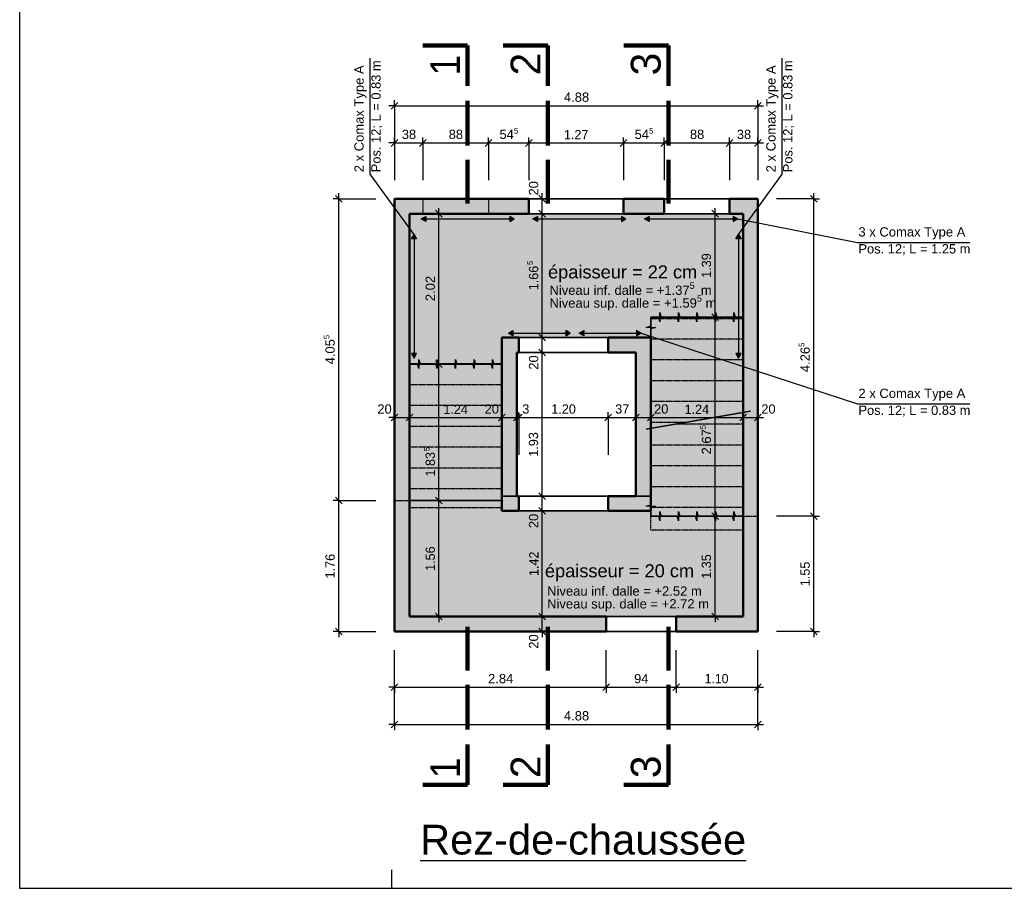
# Model space of a CAD drawing. Header units: centimetres. Extents: x 0 to 47000, y -23350 to 0.
# Tile 1 of 7: x 0 to 13224, y -23350 to -11675. Entities that reach past the tile are written whole.
import ezdxf

# ---------------------------------------------------------------- set-up
doc = ezdxf.new("R2010")
doc.units = ezdxf.units.CM
doc.header["$LTSCALE"] = 100
doc.linetypes.add('AUSGEZOGEN', pattern=[0])
doc.linetypes.add('STRICHLINIE_S4', pattern=[0.0033, 0.0025, -0.0008])
for name, color, linetype, lineweight in [('Béton coupé', 117, 'AUSGEZOGEN', 50), ('Béton en vue', 117, 'AUSGEZOGEN', 35), ('Béton masqué avant', 117, 'STRICHLINIE_S4', 25), ('Cotations dalle', 7, 'AUSGEZOGEN', 25), ('Dalle', 117, 'AUSGEZOGEN', 35), ('Joints de bétonnage', 7, 'AUSGEZOGEN', 25), ('Mur en béton armé', 117, 'AUSGEZOGEN', 50), ('Niveaux', 7, 'AUSGEZOGEN', 25), ('Sommier', 117, 'AUSGEZOGEN', 35), ('Standard', 7, 'AUSGEZOGEN', 13), ('Surface hachurée', 7, 'AUSGEZOGEN', 25), ('Texte dalle', 7, 'AUSGEZOGEN', 25)]:
    doc.layers.add(name, color=color, linetype=linetype, lineweight=lineweight)
doc.styles.add('ARIAL', font='arial.ttf')

msp = doc.modelspace()

# ---------------------------------------------------------------- hatches: boundary and pattern name
at = {"layer": 'Cotations dalle', "linetype": 'AUSGEZOGEN', "lineweight": 25, "transparency": 33554687}
for points in [[(5453, -14387), (5393, -14352), (5453, -14318)], [(6953, -14387), (6893, -14352), (6953, -14318)], [(8453, -14387), (8393, -14352), (8453, -14318)], [(5261, -14622), (5296, -14562), (5330, -14622)], [(9620, -14622), (9655, -14562), (9689, -14622)], [(6625, -15922), (6565, -15887), (6625, -15853)], [(7575, -15922), (7515, -15887), (7575, -15853)]]:
    msp.add_hatch(color=5, dxfattribs=at).paths.add_polyline_path(points, flags=16)
for points in [[(6583, -14387), (6643, -14352), (6583, -14318)], [(8083, -14387), (8143, -14352), (8083, -14318)], [(9583, -14387), (9643, -14352), (9583, -14318)], [(7335, -15922), (7395, -15887), (7335, -15853)], [(8285, -15922), (8345, -15887), (8285, -15853)], [(5261, -16162), (5296, -16222), (5330, -16162)], [(9620, -16162), (9655, -16222), (9689, -16162)]]:
    msp.add_hatch(color=5, dxfattribs=at).paths.add_polyline_path(points)
at = {"layer": 'Mur en béton armé', "linetype": 'AUSGEZOGEN', "lineweight": 50, "transparency": 33554687}
h = msp.add_hatch(color=91, dxfattribs=at)
h.paths.add_polyline_path([(5035, -14282), (6840, -14282), (6840, -14082), (5035, -14082)])
h.paths.add_polyline_path([(9535, -14282), (9915, -14282), (9915, -14082), (9535, -14082)])
h.paths.add_polyline_path([(8655, -14082), (8110, -14082), (8110, -14282), (8655, -14282)])
for points in [[(5035, -14282), (5035, -18139), (5235, -18139), (5235, -14282)], [(9915, -18347), (9915, -14282), (9715, -14282), (9715, -18347)], [(8475, -18077), (8475, -15947), (8275, -15947), (8275, -18077)], [(6475, -16147), (6475, -18077), (6675, -18077), (6675, -16147)], [(5035, -18139), (5035, -19897), (5235, -19897), (5235, -18139)], [(9915, -19697), (9915, -18347), (9715, -18347), (9715, -19697)]]:
    msp.add_hatch(color=91, dxfattribs=at).paths.add_polyline_path(points)
h = msp.add_hatch(color=91, dxfattribs=at)
h.paths.add_polyline_path([(8275, -15947), (7905, -15947), (7905, -16147), (8275, -16147)])
h.paths.add_polyline_path([(6475, -16147), (6705, -16147), (6705, -15947), (6475, -15947)])
h = msp.add_hatch(color=91, dxfattribs=at)
h.paths.add_polyline_path([(7905, -18277), (8475, -18277), (8475, -18077), (7905, -18077)])
h.paths.add_polyline_path([(6705, -18277), (6705, -18077), (6475, -18077), (6475, -18277)])
h = msp.add_hatch(color=91, dxfattribs=at)
h.paths.add_polyline_path([(5235, -19897), (7875, -19897), (7875, -19697), (5235, -19697)])
h.paths.add_polyline_path([(9915, -19697), (8815, -19697), (8815, -19897), (9915, -19897)])
at = {"layer": 'Niveaux', "linetype": 'AUSGEZOGEN', "lineweight": 25, "transparency": 33554687}
for points in [[(5235, -16303), (6475, -16303), (6475, -15947), (8475, -15947), (8475, -15674), (9715, -15674), (9715, -14282), (5235, -14282)], [(8475, -18347), (8475, -18277), (6475, -18277), (6475, -18139), (5235, -18139), (5235, -19697), (9715, -19697), (9715, -18347)]]:
    msp.add_hatch(color=51, dxfattribs=at).paths.add_polyline_path(points)
h = msp.add_hatch(color=131, dxfattribs=at)
h.set_gradient(color1=(255, 255, 112), color2=(255, 255, 140), rotation=90, one_color=1)
h.paths.add_polyline_path([(8475, -15674), (8475, -17168), (9715, -16954), (9715, -15674)], flags=0)
h = msp.add_hatch(color=131, dxfattribs=at)
h.set_gradient(color1=(255, 255, 196), color2=(255, 255, 140), rotation=90, one_color=1)
h.paths.add_polyline_path([(5235, -16303), (5235, -18139), (6475, -18139), (6475, -16303)], flags=0)
h = msp.add_hatch(color=7, dxfattribs=at)
h.set_gradient(color1=(255, 255, 255), color2=(255, 255, 196), rotation=270, one_color=1)
h.paths.add_polyline_path([(8475, -17168), (8475, -18347), (9715, -18347), (9715, -16954)], flags=0)
at = {"layer": 'Surface hachurée', "linetype": 'AUSGEZOGEN', "lineweight": 25, "transparency": 33554687}
msp.add_hatch(color=91, dxfattribs=at).paths.add_polyline_path([(6295, -14082), (5415, -14082), (5415, -14282), (6295, -14282)])

# ---------------------------------------------------------------- linework, layer by layer
at = {"layer": 'Béton coupé', "color": 7, "linetype": 'AUSGEZOGEN', "lineweight": 50, "transparency": 33554687}
msp.add_line((5399, -14082), (6295, -14082), dxfattribs=at)
at = {"layer": 'Béton en vue', "color": 7, "linetype": 'AUSGEZOGEN', "lineweight": 35, "transparency": 33554687}
for p, q in [((8416, -17179), (9816, -16936)), ((5235, -18139), (6475, -18139)), ((9715, -18347), (8475, -18347))]:
    msp.add_line(p, q, dxfattribs=at)
at = {"layer": 'Béton masqué avant', "color": 7, "linetype": 'STRICHLINIE_S4', "lineweight": 25, "transparency": 33554687}
for p, q in [((5415, -14082), (5415, -14282)), ((6295, -14082), (6295, -14282)), ((9715, -15697), (8475, -15697)), ((6475, -16297), (6475, -15947)), ((9715, -15967), (8475, -15967)), ((9715, -16247), (8475, -16247)), ((5235, -16297), (6475, -16297)), ((9715, -16527), (8475, -16527)), ((5235, -16577), (6475, -16577)), ((5235, -16857), (6475, -16857)), ((9715, -16807), (8475, -16807)), ((5235, -17137), (6475, -17137)), ((8942, -17087), (8475, -17087)), ((9715, -17112), (8798, -17112)), ((5235, -17417), (6475, -17417)), ((9715, -17392), (8475, -17392)), ((5235, -17697), (6475, -17697)), ((9715, -17672), (8475, -17672)), ((5235, -17977), (6475, -17977)), ((9715, -17952), (8475, -17952)), ((5035, -18139), (5235, -18139)), ((5235, -18232), (6475, -18232)), ((5235, -18232), (6475, -18232)), ((5235, -18232), (6475, -18232)), ((6475, -18232), (6475, -18277)), ((9715, -18232), (8475, -18232)), ((8475, -18537), (8475, -18347)), ((9715, -18347), (9915, -18347)), ((9715, -18537), (8475, -18537))]:
    msp.add_line(p, q, dxfattribs=at)
at = {"layer": 'Cotations dalle', "color": 5, "linetype": 'AUSGEZOGEN', "lineweight": 25, "transparency": 33554687}
for p, q in [((4709, -13751), (4709, -12191)), ((10241, -13751), (10241, -12191)), ((5296, -14562), (4709, -13751)), ((9655, -14562), (10241, -13751)), ((5393, -14352), (5453, -14318)), ((5393, -14352), (6643, -14352)), ((5453, -14387), (5393, -14352)), ((5453, -14318), (5453, -14387)), ((5453, -14352), (5468, -14352)), ((6583, -14352), (6568, -14352)), ((6643, -14352), (6583, -14318)), ((6583, -14318), (6583, -14387)), ((6583, -14387), (6643, -14352)), ((6893, -14352), (6953, -14318)), ((6893, -14352), (8143, -14352)), ((6953, -14387), (6893, -14352)), ((6953, -14318), (6953, -14387)), ((6953, -14352), (6968, -14352)), ((8083, -14352), (8068, -14352)), ((8143, -14352), (8083, -14318)), ((8083, -14318), (8083, -14387)), ((8083, -14387), (8143, -14352)), ((8393, -14352), (8453, -14318)), ((8393, -14352), (9643, -14352)), ((8453, -14387), (8393, -14352)), ((8453, -14318), (8453, -14387)), ((8453, -14352), (8468, -14352)), ((9583, -14352), (9568, -14352)), ((9643, -14352), (9583, -14318)), ((9583, -14318), (9583, -14387)), ((9583, -14387), (9643, -14352)), ((9643, -14352), (11252, -14669)), ((5261, -14622), (5296, -14562)), ((5330, -14622), (5261, -14622)), ((5296, -14562), (5296, -16222)), ((5296, -14562), (5330, -14622)), ((5296, -14622), (5296, -14637)), ((9620, -14622), (9655, -14562)), ((9689, -14622), (9620, -14622)), ((9655, -14562), (9655, -16222)), ((9655, -14562), (9689, -14622)), ((9655, -14622), (9655, -14637)), ((11252, -14669), (12762, -14669)), ((6565, -15887), (6625, -15853)), ((6625, -15853), (6625, -15922)), ((7395, -15887), (7335, -15853)), ((7335, -15853), (7335, -15922)), ((7515, -15887), (7575, -15853)), ((7575, -15853), (7575, -15922)), ((8345, -15887), (8285, -15853)), ((8285, -15853), (8285, -15922)), ((6565, -15887), (7395, -15887)), ((6625, -15922), (6565, -15887)), ((6625, -15887), (6640, -15887)), ((7335, -15887), (7320, -15887)), ((7335, -15922), (7395, -15887)), ((7515, -15887), (8345, -15887)), ((7575, -15922), (7515, -15887)), ((7575, -15887), (7590, -15887)), ((8285, -15887), (8270, -15887)), ((8285, -15922), (8345, -15887)), ((8345, -15887), (11252, -16839)), ((5330, -16162), (5261, -16162)), ((5261, -16162), (5296, -16222)), ((5296, -16162), (5296, -16147)), ((5296, -16222), (5330, -16162)), ((9689, -16162), (9620, -16162)), ((9620, -16162), (9655, -16222)), ((9655, -16162), (9655, -16147)), ((9655, -16222), (9689, -16162)), ((11252, -16839), (12762, -16839))]:
    msp.add_line(p, q, dxfattribs=at)
at = {"layer": 'Cotations dalle', "color": 7, "linetype": 'AUSGEZOGEN', "lineweight": 35, "transparency": 33554687}
for p, q in [((4990, -12877), (5080, -12787)), ((9870, -12877), (9960, -12787)), ((4990, -13377), (5080, -13287)), ((5370, -13377), (5460, -13287)), ((6250, -13377), (6340, -13287)), ((6795, -13377), (6885, -13287)), ((8065, -13377), (8155, -13287)), ((8610, -13377), (8700, -13287)), ((9490, -13377), (9580, -13287)), ((9870, -13377), (9960, -13287)), ((4330, -14127), (4240, -14037)), ((7063, -14127), (6973, -14037)), ((10710, -14127), (10620, -14037)), ((5675, -14327), (5585, -14237)), ((7063, -14327), (6973, -14237)), ((9385, -14327), (9295, -14237)), ((9385, -15719), (9295, -15629)), ((7063, -15992), (6973, -15902)), ((7063, -16192), (6973, -16102)), ((5675, -16348), (5585, -16258)), ((4990, -17068), (5080, -16978)), ((5190, -17068), (5280, -16978)), ((6430, -17068), (6520, -16978)), ((6630, -17068), (6720, -16978)), ((6660, -17068), (6750, -16978)), ((7860, -17068), (7950, -16978)), ((8230, -17068), (8320, -16978)), ((8430, -17068), (8520, -16978)), ((9670, -17068), (9760, -16978)), ((9870, -17068), (9960, -16978)), ((4330, -18184), (4240, -18094)), ((5675, -18184), (5585, -18094)), ((7063, -18122), (6973, -18032)), ((7063, -18322), (6973, -18232)), ((9385, -18392), (9295, -18302)), ((10710, -18392), (10620, -18302)), ((5675, -19742), (5585, -19652)), ((7063, -19742), (6973, -19652)), ((9385, -19742), (9295, -19652)), ((4330, -19942), (4240, -19852)), ((7063, -19942), (6973, -19852)), ((10710, -19942), (10620, -19852)), ((4990, -20692), (5080, -20602)), ((7830, -20692), (7920, -20602)), ((8770, -20692), (8860, -20602)), ((9870, -20692), (9960, -20602)), ((4990, -21192), (5080, -21102)), ((9870, -21192), (9960, -21102))]:
    msp.add_line(p, q, dxfattribs=at)
at = {"layer": 'Cotations dalle', "color": 7, "linetype": 'AUSGEZOGEN', "lineweight": 25, "transparency": 33554687}
for p, q in [((5035, -12832), (5035, -12757)), ((9915, -12832), (9915, -12757)), ((5035, -12832), (4960, -12832)), ((5035, -12832), (5035, -12907)), ((5035, -12832), (5035, -13332)), ((5035, -12832), (9915, -12832)), ((9915, -12832), (9915, -12907)), ((9915, -12832), (9915, -13332)), ((9915, -12832), (9990, -12832)), ((5035, -13332), (4960, -13332)), ((5035, -13332), (5035, -13257)), ((5035, -13332), (5035, -13407)), ((5035, -13332), (5035, -13832)), ((5035, -13332), (5415, -13332)), ((5415, -13332), (5415, -13257)), ((5415, -13332), (5415, -13407)), ((5415, -13332), (5415, -13832)), ((5415, -13332), (6295, -13332)), ((6295, -13332), (6295, -13257)), ((6295, -13332), (6295, -13407)), ((6295, -13332), (6295, -13832)), ((6295, -13332), (6840, -13332)), ((6840, -13332), (6840, -13257)), ((6840, -13332), (6840, -13407)), ((6840, -13332), (6840, -13832)), ((6840, -13332), (8110, -13332)), ((8110, -13332), (8110, -13257)), ((8110, -13332), (8110, -13407)), ((8110, -13332), (8110, -13832)), ((8110, -13332), (8655, -13332)), ((8655, -13332), (8655, -13257)), ((8655, -13332), (8655, -13407)), ((8655, -13332), (8655, -13832)), ((8655, -13332), (9535, -13332)), ((9535, -13332), (9535, -13257)), ((9535, -13332), (9535, -13407)), ((9535, -13332), (9535, -13832)), ((9535, -13332), (9915, -13332)), ((9915, -13332), (9915, -13257)), ((9915, -13332), (9915, -13407)), ((9915, -13332), (9915, -13832)), ((9915, -13332), (9990, -13332)), ((4285, -14082), (4285, -14007)), ((7018, -14082), (7018, -14007)), ((10665, -14082), (10665, -14007)), ((4285, -14082), (4210, -14082)), ((4285, -14082), (4360, -14082)), ((4285, -14082), (4785, -14082)), ((4285, -18139), (4285, -14082)), ((7018, -14082), (6943, -14082)), ((7018, -14082), (7093, -14082)), ((7018, -14082), (7518, -14082)), ((7018, -14282), (7018, -14082)), ((10665, -14082), (10165, -14082)), ((10665, -14082), (10590, -14082)), ((10665, -14082), (10740, -14082)), ((10665, -18347), (10665, -14082)), ((5630, -14282), (5630, -14207)), ((9340, -14282), (9340, -14207)), ((5630, -14282), (5555, -14282)), ((5630, -14282), (5705, -14282)), ((5630, -16303), (5630, -14282)), ((7018, -14282), (6943, -14282)), ((7018, -14282), (7093, -14282)), ((7018, -14282), (7518, -14282)), ((7018, -15947), (7018, -14282)), ((9340, -14282), (9265, -14282)), ((9340, -14282), (9415, -14282)), ((9340, -15674), (9340, -14282)), ((9340, -15674), (9265, -15674)), ((9340, -15674), (9415, -15674)), ((9340, -18347), (9340, -15674)), ((7018, -15947), (6943, -15947)), ((7018, -15947), (7093, -15947)), ((7018, -15947), (7518, -15947)), ((7018, -16147), (7018, -15947)), ((7018, -16147), (6943, -16147)), ((7018, -16147), (7093, -16147)), ((7018, -16147), (7518, -16147)), ((7018, -18077), (7018, -16147)), ((5630, -16303), (5555, -16303)), ((5630, -16303), (5705, -16303)), ((5630, -18139), (5630, -16303)), ((5035, -17023), (4960, -17023)), ((5035, -17023), (5035, -16948)), ((5035, -17023), (5035, -17098)), ((5035, -17023), (5035, -17523)), ((5035, -17023), (5235, -17023)), ((5235, -17023), (5235, -16948)), ((5235, -17023), (5235, -17098)), ((5235, -17023), (5235, -17523)), ((5235, -17023), (6475, -17023)), ((6475, -17023), (6475, -16948)), ((6475, -17023), (6475, -17098)), ((6475, -17023), (6475, -17523)), ((6475, -17023), (6675, -17023)), ((6675, -17023), (6675, -16948)), ((6675, -17023), (6675, -17098)), ((6675, -17023), (6675, -17523)), ((6675, -17023), (6705, -17023)), ((6705, -17023), (6705, -16948)), ((6705, -17023), (6705, -17098)), ((6705, -17023), (6705, -17523)), ((6705, -17023), (7905, -17023)), ((7905, -17023), (7905, -16948)), ((7905, -17023), (7905, -17098)), ((7905, -17023), (7905, -17523)), ((7905, -17023), (8275, -17023)), ((8275, -17023), (8275, -16948)), ((8275, -17023), (8275, -17098)), ((8275, -17023), (8275, -17523)), ((8275, -17023), (8475, -17023)), ((8475, -17023), (8475, -16948)), ((8475, -17023), (8475, -17098)), ((8475, -17023), (8475, -17523)), ((8475, -17023), (9715, -17023)), ((9715, -17023), (9715, -16948)), ((9715, -17023), (9715, -17098)), ((9715, -17023), (9715, -17523)), ((9715, -17023), (9915, -17023)), ((9915, -17023), (9915, -16948)), ((9915, -17023), (9915, -17098)), ((9915, -17023), (9915, -17523)), ((9915, -17023), (9990, -17023)), ((7018, -18077), (6943, -18077)), ((7018, -18077), (7093, -18077)), ((7018, -18077), (7518, -18077)), ((7018, -18277), (7018, -18077)), ((4285, -18139), (4210, -18139)), ((4285, -18139), (4360, -18139)), ((4285, -18139), (4785, -18139)), ((5630, -18139), (5555, -18139)), ((5630, -18139), (5705, -18139)), ((7018, -18277), (6943, -18277)), ((7018, -18277), (7093, -18277)), ((7018, -18277), (7518, -18277)), ((7018, -19697), (7018, -18277)), ((9340, -18347), (9265, -18347)), ((9340, -18347), (9415, -18347)), ((10665, -18347), (10590, -18347)), ((10665, -18347), (10740, -18347)), ((5630, -19697), (5555, -19697)), ((5630, -19697), (5705, -19697)), ((5630, -19697), (5630, -19772)), ((7018, -19697), (6943, -19697)), ((7018, -19697), (7093, -19697)), ((7018, -19897), (7018, -19697)), ((9340, -19697), (9265, -19697)), ((9340, -19697), (9415, -19697)), ((9340, -19697), (9340, -19772)), ((4285, -19897), (4210, -19897)), ((4285, -19897), (4360, -19897)), ((4285, -19897), (4785, -19897)), ((4285, -19897), (4285, -19972)), ((7018, -19897), (6943, -19897)), ((7018, -19897), (7093, -19897)), ((7018, -19897), (7018, -19972)), ((10665, -19897), (10165, -19897)), ((10665, -19897), (10590, -19897)), ((10665, -19897), (10740, -19897)), ((10665, -19897), (10665, -19972)), ((5035, -20647), (5035, -20147)), ((9915, -20647), (9915, -20147)), ((5035, -20647), (5035, -20572)), ((7875, -20647), (7875, -20572)), ((8815, -20647), (8815, -20572)), ((9915, -20647), (9915, -20572)), ((5035, -20647), (4960, -20647)), ((5035, -20647), (5035, -20722)), ((5035, -20647), (7875, -20647)), ((5035, -21147), (5035, -20647)), ((7875, -20647), (7875, -20722)), ((7875, -20647), (8815, -20647)), ((8815, -20647), (8815, -20722)), ((8815, -20647), (9915, -20647)), ((9915, -20647), (9915, -20722)), ((9915, -20647), (9990, -20647)), ((9915, -21147), (9915, -20647)), ((5035, -21147), (4960, -21147)), ((5035, -21147), (5035, -21072)), ((5035, -21147), (5035, -21222)), ((5035, -21147), (9915, -21147)), ((9915, -21147), (9915, -21072)), ((9915, -21147), (9915, -21222)), ((9915, -21147), (9990, -21147))]:
    msp.add_line(p, q, dxfattribs=at)
for points in [[(4285, -19897), (4285, -19209), (4285, -19209), (4285, -18139)], [(5630, -19697), (5630, -19104), (5630, -19104), (5630, -18139)], [(9340, -19697), (9340, -19175), (9340, -19175), (9340, -18347)], [(10665, -18347), (10632, -18347), (10632, -18347), (10165, -18347)], [(10665, -19897), (10665, -19245), (10665, -19245), (10665, -18347)], [(7018, -19697), (7330, -19697), (7330, -19697), (7518, -19697)], [(7018, -19897), (7177, -19897), (7177, -19897), (7518, -19897)], [(7875, -20647), (7875, -20616), (7875, -20616), (7875, -20616), (7875, -20616), (7875, -20147)], [(8815, -20647), (8815, -20616), (8815, -20616), (8815, -20147)]]:
    msp.add_lwpolyline(points, dxfattribs=at)
at = {"layer": 'Dalle', "color": 7, "linetype": 'AUSGEZOGEN', "lineweight": 35, "transparency": 33554687}
for p, q in [((9715, -14282), (5235, -14282)), ((5235, -14282), (5235, -16303)), ((9715, -15674), (9715, -14282)), ((8475, -15674), (9715, -15674)), ((8475, -15947), (8475, -15674)), ((6475, -16303), (6475, -15947)), ((6475, -15947), (8475, -15947)), ((5235, -16303), (6475, -16303)), ((8475, -18077), (6475, -18077)), ((6475, -18077), (6475, -18139)), ((8475, -18347), (8475, -18077)), ((5035, -18139), (5035, -19897)), ((9915, -19897), (9915, -18347)), ((5035, -19897), (9915, -19897))]:
    msp.add_line(p, q, dxfattribs=at)
at = {"layer": 'Joints de bétonnage', "color": 7, "linetype": 'AUSGEZOGEN', "lineweight": 25, "transparency": 33554687}
for p, q in [((8475, -15791), (8475, -15674)), ((8475, -15674), (8582, -15674)), ((8599, -15736), (8582, -15674)), ((8599, -15674), (8599, -15611)), ((8599, -15611), (8617, -15674)), ((8599, -15674), (8599, -15736)), ((8617, -15674), (8723, -15674)), ((8723, -15674), (8830, -15674)), ((8847, -15736), (8830, -15674)), ((8847, -15674), (8847, -15611)), ((8847, -15611), (8865, -15674)), ((8847, -15674), (8847, -15736)), ((8865, -15674), (8971, -15674)), ((8971, -15674), (9078, -15674)), ((9095, -15736), (9078, -15674)), ((9095, -15674), (9095, -15611)), ((9095, -15611), (9113, -15674)), ((9095, -15674), (9095, -15736)), ((9113, -15674), (9219, -15674)), ((9219, -15674), (9326, -15674)), ((9343, -15736), (9326, -15674)), ((9343, -15674), (9343, -15611)), ((9343, -15611), (9361, -15674)), ((9343, -15674), (9343, -15736)), ((9361, -15674), (9467, -15674)), ((9467, -15674), (9574, -15674)), ((9591, -15736), (9574, -15674)), ((9591, -15674), (9591, -15611)), ((9591, -15611), (9609, -15674)), ((9591, -15674), (9591, -15736)), ((9609, -15674), (9715, -15674)), ((8413, -15811), (8475, -15791)), ((8475, -15811), (8413, -15811)), ((8475, -15811), (8538, -15811)), ((8538, -15811), (8475, -15830)), ((8475, -15947), (8475, -15830)), ((5359, -16303), (5359, -16240)), ((5359, -16240), (5377, -16303)), ((5607, -16303), (5607, -16240)), ((5607, -16240), (5625, -16303)), ((5855, -16303), (5855, -16240)), ((5855, -16240), (5873, -16303)), ((6103, -16303), (6103, -16240)), ((6103, -16240), (6121, -16303)), ((6351, -16303), (6351, -16240)), ((6351, -16240), (6369, -16303)), ((5342, -16303), (5235, -16303)), ((5359, -16365), (5342, -16303)), ((5359, -16303), (5359, -16365)), ((5483, -16303), (5377, -16303)), ((5590, -16303), (5483, -16303)), ((5607, -16365), (5590, -16303)), ((5607, -16303), (5607, -16365)), ((5731, -16303), (5625, -16303)), ((5838, -16303), (5731, -16303)), ((5855, -16365), (5838, -16303)), ((5855, -16303), (5855, -16365)), ((5979, -16303), (5873, -16303)), ((6086, -16303), (5979, -16303)), ((6103, -16365), (6086, -16303)), ((6103, -16303), (6103, -16365)), ((6227, -16303), (6121, -16303)), ((6334, -16303), (6227, -16303)), ((6351, -16365), (6334, -16303)), ((6351, -16303), (6351, -16365)), ((6475, -16303), (6369, -16303)), ((8475, -18194), (8475, -18077)), ((8413, -18212), (8475, -18194)), ((8475, -18212), (8413, -18212)), ((8475, -18212), (8538, -18212)), ((8538, -18212), (8475, -18231)), ((8475, -18347), (8475, -18231)), ((8475, -18347), (8582, -18347)), ((8599, -18410), (8582, -18347)), ((8599, -18347), (8599, -18285)), ((8599, -18285), (8617, -18347)), ((8599, -18347), (8599, -18410)), ((8617, -18347), (8723, -18347)), ((8723, -18347), (8830, -18347)), ((8847, -18410), (8830, -18347)), ((8847, -18347), (8847, -18285)), ((8847, -18285), (8865, -18347)), ((8847, -18347), (8847, -18410)), ((8865, -18347), (8971, -18347)), ((8971, -18347), (9078, -18347)), ((9095, -18410), (9078, -18347)), ((9095, -18347), (9095, -18285)), ((9095, -18285), (9113, -18347)), ((9095, -18347), (9095, -18410)), ((9113, -18347), (9219, -18347)), ((9219, -18347), (9326, -18347)), ((9343, -18410), (9326, -18347)), ((9343, -18347), (9343, -18285)), ((9343, -18285), (9361, -18347)), ((9343, -18347), (9343, -18410)), ((9361, -18347), (9467, -18347)), ((9467, -18347), (9574, -18347)), ((9591, -18410), (9574, -18347)), ((9591, -18347), (9591, -18285)), ((9591, -18285), (9609, -18347)), ((9591, -18347), (9591, -18410)), ((9609, -18347), (9715, -18347))]:
    msp.add_line(p, q, dxfattribs=at)
at = {"layer": 'Mur en béton armé', "color": 7, "linetype": 'AUSGEZOGEN', "lineweight": 50, "transparency": 33554687}
for p, q in [((6840, -14082), (5035, -14082)), ((5035, -14082), (5035, -14282)), ((6840, -14082), (6840, -14282)), ((8110, -14282), (8110, -14082)), ((8655, -14082), (8110, -14082)), ((8655, -14082), (8655, -14282)), ((9535, -14282), (9535, -14082)), ((9915, -14082), (9535, -14082)), ((9915, -14282), (9915, -14082)), ((5035, -14282), (5035, -18139)), ((5235, -14282), (6840, -14282)), ((5235, -18139), (5235, -14282)), ((8110, -14282), (8655, -14282)), ((9535, -14282), (9715, -14282)), ((9715, -14282), (9715, -18347)), ((9915, -18347), (9915, -14282)), ((6705, -15947), (6475, -15947)), ((6475, -15947), (6475, -16147)), ((6705, -15947), (6705, -16147)), ((7905, -16147), (7905, -15947)), ((8275, -15947), (7905, -15947)), ((8475, -15947), (8275, -15947)), ((8475, -18077), (8475, -15947)), ((6475, -16147), (6475, -18077)), ((6675, -18077), (6675, -16147)), ((6675, -16147), (6705, -16147)), ((7905, -16147), (8275, -16147)), ((8275, -16147), (8275, -18077)), ((6475, -18077), (6475, -18277)), ((6705, -18077), (6675, -18077)), ((6705, -18077), (6705, -18277)), ((7905, -18277), (7905, -18077)), ((8275, -18077), (7905, -18077)), ((8475, -18277), (8475, -18077)), ((5035, -18139), (5035, -19897)), ((5235, -19697), (5235, -18139)), ((6475, -18277), (6705, -18277)), ((7905, -18277), (8475, -18277)), ((9715, -18347), (9715, -19697)), ((9915, -19697), (9915, -18347)), ((7875, -19697), (5235, -19697)), ((7875, -19697), (7875, -19897)), ((8815, -19897), (8815, -19697)), ((9715, -19697), (8815, -19697)), ((9915, -19897), (9915, -19697)), ((5035, -19897), (5235, -19897)), ((5235, -19897), (7875, -19897)), ((8815, -19897), (9915, -19897))]:
    msp.add_line(p, q, dxfattribs=at)
at = {"layer": 'Sommier', "color": 7, "linetype": 'AUSGEZOGEN', "lineweight": 35, "transparency": 33554687}
for p, q in [((8110, -14082), (6840, -14082)), ((9535, -14082), (8655, -14082)), ((6840, -14282), (8110, -14282)), ((8655, -14282), (9535, -14282)), ((7905, -15947), (6705, -15947)), ((6705, -16147), (7905, -16147)), ((7905, -18077), (6705, -18077)), ((6705, -18277), (7905, -18277)), ((8815, -19697), (7875, -19697)), ((7875, -19897), (8815, -19897))]:
    msp.add_line(p, q, dxfattribs=at)
at = {"layer": 'Standard', "color": 7, "linetype": 'AUSGEZOGEN', "lineweight": 25, "transparency": 33554687}
for p, q in [((0, -23350), (0, -23100)), ((5000, -23350), (5000, -23100))]:
    msp.add_line(p, q, dxfattribs=at)
msp.add_lwpolyline([(47000, -23350), (0, -23350), (0, 0), (47000, 0), (47000, -23350)], close=True, dxfattribs=at)
at = {"layer": 'Texte dalle', "color": 7, "linetype": 'AUSGEZOGEN', "lineweight": 100, "transparency": 33554687}
for p, q in [((6014, -12022), (5414, -12022)), ((6014, -12562), (6014, -12022)), ((7094, -12022), (6494, -12022)), ((7094, -12562), (7094, -12022)), ((8714, -12022), (8114, -12022)), ((8714, -12562), (8714, -12022)), ((6014, -13366), (6014, -12766)), ((7094, -13366), (7094, -12766)), ((8714, -13366), (8714, -12766)), ((6014, -14146), (6014, -13558)), ((7094, -14146), (7094, -13558)), ((8714, -14146), (8714, -13558)), ((6014, -19834), (6014, -20422)), ((7094, -19834), (7094, -20422)), ((8714, -19834), (8714, -20422)), ((6014, -20614), (6014, -21214)), ((7094, -20614), (7094, -21214)), ((8714, -20614), (8714, -21214)), ((6014, -21418), (6014, -21957)), ((7094, -21418), (7094, -21957)), ((8714, -21418), (8714, -21957)), ((6014, -21957), (5414, -21957)), ((7094, -21957), (6494, -21957)), ((8714, -21957), (8114, -21957))]:
    msp.add_line(p, q, dxfattribs=at)

# ---------------------------------------------------------------- texts
at = {"layer": 'Cotations dalle', "color": 5, "linetype": 'AUSGEZOGEN', "lineweight": 25, "transparency": 33554687, "char_height": 125, "attachment_point": 7, "rotation": 90, "style": 'ARIAL'}
for s, insert, width in [('2 x Comax Type A', (4658, -13725), 1590.24), ('\\W0.99;Pos. 12; L = 0.83 m', (4871, -13725), 1580.94), ('2 x Comax Type A', (10190, -13725), 1604.74), ('\\W0.99;Pos. 12; L = 0.83 m', (10402, -13725), 1580.94)]:
    msp.add_mtext(s, dxfattribs=dict(at, insert=insert, width=width))
at = {"layer": 'Cotations dalle', "color": 7, "linetype": 'AUSGEZOGEN', "lineweight": 25, "transparency": 33554687, "attachment_point": 7, "style": 'ARIAL'}
for s, insert, char_height, width in [('\\W1.00;4.88', (7309, -12780), 125, 401.95), ('\\W0.99;38', (5132, -13280), 125, 256.12), ('\\W0.99;88', (5762, -13280), 125, 256.12), ('\\W0.99;54', (6444, -13280), 125, 256.12), ('\\W0.98;5', (6638, -13207), 75, 95.07), ('\\W0.97;1.27', (7309, -13282), 125, 400.24), ('\\W0.99;54', (8259, -13280), 125, 256.12), ('\\W0.98;5', (8453, -13207), 75, 95.07), ('\\W0.99;88', (9002, -13280), 125, 256.12), ('\\W0.99;38', (9632, -13280), 125, 256.12), ('épaisseur = 22 cm', (7096, -15205), 175, 1993.72), ('\\A1;Niveau inf. dalle = +1.37{\\H0.7x;\\S5 ^ ;} m', (7115, -15375), 125, 2706.22), ('\\A1;Niveau sup. dalle = +1.59{\\H0.7x;\\S5^ ;} m', (7115, -15583), 125, 2511.64), ('\\W0.99;20', (4804, -16971), 125, 256.12), ('\\W0.97;1.24', (5690, -16973), 125, 400.24), ('\\W0.99;20', (6244, -16971), 125, 256.12), ('\\W0.98;3', (6750, -16971), 125, 158.46), ('\\W0.97;1.20', (7140, -16971), 125, 400.25), ('\\W0.99;37', (7997, -16971), 125, 256.13), ('\\W0.99;20', (8520, -16971), 125, 256.12), ('\\W0.97;1.24', (8930, -16973), 125, 400.24), ('\\W0.99;20', (9960, -16971), 125, 256.12), ('épaisseur = 20 cm', (7054, -19222), 175, 1990.38), ('Niveau inf. dalle = +2.52 m', (7084, -19418), 125, 2411.19), ('Niveau sup. dalle = +2.72 m', (7084, -19626), 125, 2570.44), ('\\W1.00;2.84', (6290, -20595), 125, 401.95), ('\\W0.99;94', (8252, -20595), 125, 256.13), ('\\W0.94;1.10', (9200, -20595), 125, 398.63), ('\\W1.00;4.88', (7309, -21095), 125, 401.95)]:
    msp.add_mtext(s, dxfattribs=dict(at, insert=insert, char_height=char_height, width=width))
at = {"layer": 'Cotations dalle', "color": 7, "linetype": 'AUSGEZOGEN', "lineweight": 25, "transparency": 33554687, "attachment_point": 7, "rotation": 90, "style": 'ARIAL'}
for s, insert, char_height, width in [('\\W0.99;20', (6966, -14037), 125, 256.12), ('\\W0.98;5', (6893, -14972), 75, 95.07), ('\\W0.97;1.39', (9287, -15144), 125, 400.24), ('\\W0.97;1.66', (6966, -15312), 125, 400.24), ('\\W1.00;2.02', (5578, -15458), 125, 401.95), ('\\W0.98;5', (4160, -15968), 75, 95.07), ('\\W1.00;4.05', (4233, -16308), 125, 401.95), ('\\W0.98;5', (10540, -16072), 75, 95.07), ('\\W1.00;4.26', (10613, -16412), 125, 401.95), ('\\W0.99;20', (6966, -16378), 125, 256.13), ('\\W0.98;5', (9215, -17178), 75, 95.07), ('\\W0.97;1.93', (6965, -17548), 125, 400.25), ('\\W1.00;2.67', (9287, -17518), 125, 401.96), ('\\W0.98;5', (5505, -17475), 75, 95.07), ('\\W0.97;1.83', (5578, -17815), 125, 400.24), ('\\W0.99;20', (6966, -18508), 125, 256.12), ('\\W0.97;1.56', (5578, -19084), 125, 400.24), ('\\W0.97;1.76', (4233, -19184), 125, 400.24), ('\\W0.97;1.42', (6968, -19153), 125, 400.25), ('\\W0.97;1.35', (9287, -19189), 125, 400.24), ('\\W0.97;1.55', (10613, -19289), 125, 400.24), ('\\W0.99;20', (6966, -20128), 125, 256.13)]:
    msp.add_mtext(s, dxfattribs=dict(at, insert=insert, char_height=char_height, width=width))
at = {"layer": 'Cotations dalle', "color": 5, "linetype": 'AUSGEZOGEN', "lineweight": 25, "transparency": 33554687, "char_height": 125, "attachment_point": 7, "style": 'ARIAL'}
for s, insert, width in [('3 x Comax Type A', (11265, -14627), 1736.91), ('\\W0.99;Pos. 12; L = 1.25 m', (11265, -14840), 1580.55), ('2 x Comax Type A', (11265, -16797), 1645.66), ('\\W0.99;Pos. 12; L = 0.83 m', (11265, -17010), 1580.93)]:
    msp.add_mtext(s, dxfattribs=dict(at, insert=insert, width=width))
at = {"layer": 'Standard', "color": 7, "linetype": 'AUSGEZOGEN', "lineweight": 25, "transparency": 33554687, "insert": (5378, -22901), "char_height": 400, "width": 3447.5, "attachment_point": 7, "style": 'ARIAL'}
msp.add_mtext('\\A1;{\\LRez-de-chaussée}', dxfattribs=at)
at = {"layer": 'Texte dalle', "color": 7, "linetype": 'AUSGEZOGEN', "lineweight": 100, "transparency": 33554687, "char_height": 400, "attachment_point": 7, "rotation": 90, "style": 'ARIAL'}
for s, insert, width in [('\\W0.98;2', (6994, -12424), 507.05), ('\\W0.98;3', (8614, -12424), 507.05), ('\\W0.89;1', (5914, -12424), 489.63), ('\\W0.89;1', (5914, -21869), 489.63), ('\\W0.98;2', (6994, -21869), 507.05), ('\\W0.98;3', (8614, -21869), 507.05)]:
    msp.add_mtext(s, dxfattribs=dict(at, insert=insert, width=width))

doc.saveas('drawing.dxf')
